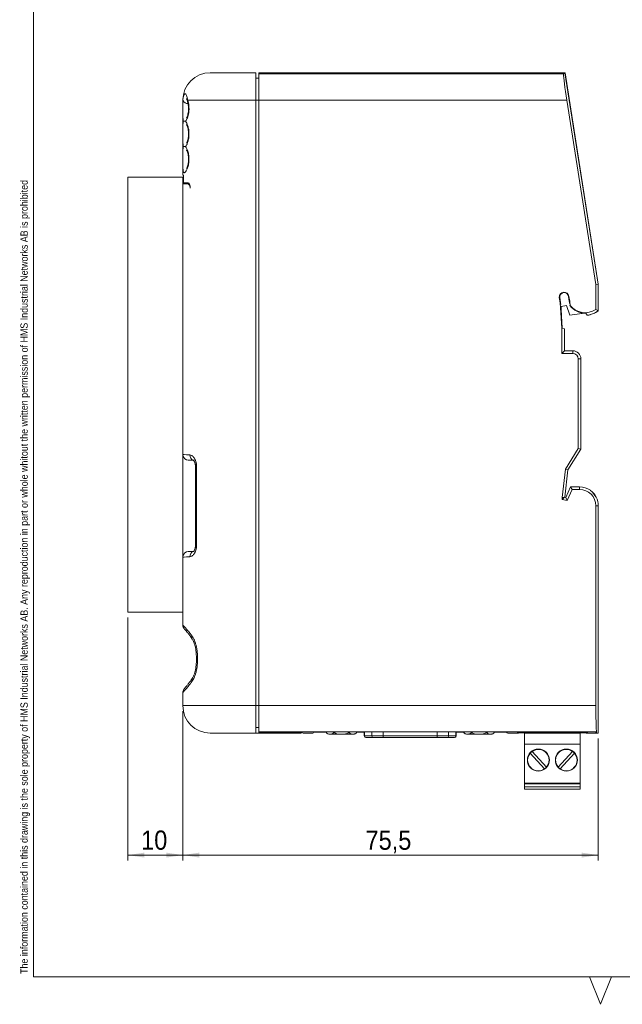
# Model space of a CAD drawing. Header units: millimetres. Extents: x 18 to 412, y 5 to 292.
# Tile 1 of 4: x 18 to 127, y 5 to 184. Entities that reach past the tile are written whole.
import ezdxf

# ---------------------------------------------------------------- set-up
doc = ezdxf.new("R2010")
doc.units = ezdxf.units.MM
doc.linetypes.add('SLD-Solid', pattern=[0])
doc.styles.add('SLDTEXTSTYLE0', font='GOTHIC.TTF', dxfattribs={"width": 0.913})
doc.dimstyles.new('SLDDIMSTYLE0', dxfattribs={"dimtxt": 3.5, "dimasz": 3, "dimexe": 0, "dimexo": 0.0625, "dimgap": 0.875, "dimtad": 1, "dimtoh": 1, "dimdec": 1, "dimrnd": 1e-09, "dimzin": 12, "dimdsep": 46, "dimtxsty": 'SLDTEXTSTYLE0', "dimsah": 1, "dimcen": 0.09, "dimadec": 0, "dimazin": 0, "dimtfac": 1, "dimtdec": 1, "dimtofl": 0, "dimtmove": 0, "dimatfit": 3, "dimfxl": 0, "dimtolj": 1, "dimtzin": 12, "dimarcsym": 0})

# ---------------------------------------------------------------- blocks, each defined once
blk = doc.blocks.new('*D9')
at = {"color": 1, "linetype": 'SLD-Solid', "lineweight": 0}
for p, q in [((47.14, 58.27), (47.14, 31.11)), ((122.6, 53.27), (122.6, 31.11)), ((122.6, 32.11), (47.14, 32.11))]:
    blk.add_line(p, q, dxfattribs=at)
for points in [[(47.14, 32.11), (50.14, 31.66), (50.14, 32.56)], [(122.6, 32.11), (119.6, 32.56), (119.6, 31.66)]]:
    blk.add_solid(points, dxfattribs=at)
at = {"color": 1, "linetype": 'SLD-Solid', "lineweight": 0, "insert": (80.34, 36.58), "char_height": 3.5, "attachment_point": 1, "style": 'SLDTEXTSTYLE0'}
blk.add_mtext('75,5', dxfattribs=at)
blk = doc.blocks.new('*D10')
at = {"color": 1, "linetype": 'SLD-Solid', "lineweight": 0}
for p, q in [((37.17, 75.27), (37.17, 31.11)), ((47.14, 58.27), (47.14, 31.11)), ((47.14, 32.11), (37.17, 32.11))]:
    blk.add_line(p, q, dxfattribs=at)
for points in [[(37.17, 32.11), (40.17, 31.66), (40.17, 32.56)], [(47.14, 32.11), (44.14, 32.56), (44.14, 31.66)]]:
    blk.add_solid(points, dxfattribs=at)
at = {"color": 1, "linetype": 'SLD-Solid', "lineweight": 0, "insert": (39.57, 36.58), "char_height": 3.5, "attachment_point": 1, "style": 'SLDTEXTSTYLE0'}
blk.add_mtext('10', dxfattribs=at)

msp = doc.modelspace()

# ---------------------------------------------------------------- linework, layer by layer
at = {"color": 7, "linetype": 'SLD-Solid', "lineweight": 0}
for p, q in [((20, 287), (20, 10)), ((20, 10), (410, 10)), ((121, 10), (123, 5)), ((123, 5), (125, 10))]:
    msp.add_line(p, q, dxfattribs=at)
at = {"color": 7, "linetype": 'SLD-Solid', "lineweight": 15}
for p, q in [((52.14, 174.27), (60.39, 174.27)), ((60.92, 174.27), (116.55, 174.27)), ((60.92, 174.27), (60.92, 174.04)), ((60.92, 174.04), (116.28, 174.04)), ((60.92, 169.27), (60.92, 174.04)), ((116.28, 174.04), (116.55, 174.27)), ((116.55, 174.27), (122.6, 135.83)), ((116.58, 174.27), (116.55, 174.27)), ((122.62, 135.83), (116.58, 174.27)), ((60.92, 173.27), (60.39, 173.27)), ((47.14, 169.27), (47.14, 155.7)), ((60.39, 169.27), (48.03, 169.27)), ((60.39, 169.27), (60.39, 59.27)), ((60.92, 59.27), (60.92, 169.27)), ((60.92, 169.27), (116.91, 169.27)), ((116.91, 169.27), (122.17, 135.8)), ((47.14, 155.7), (47.29, 155.57)), ((37.17, 76.27), (37.17, 155.27)), ((37.17, 155.27), (47.17, 155.27)), ((47.17, 76.27), (47.17, 155.27)), ((47.17, 154.08), (48.07, 154.08)), ((47.29, 155.57), (47.29, 154.27)), ((48.06, 154.27), (47.29, 154.27)), ((48.07, 154.08), (48.3, 154.08)), ((122.17, 135.8), (122.6, 135.83)), ((122.17, 131.24), (122.17, 135.8)), ((122.6, 135.83), (122.6, 131.02)), ((122.62, 131.01), (122.62, 135.83)), ((115.7, 132.47), (115.53, 133.45)), ((115.6, 133.46), (115.77, 132.48)), ((115.7, 132.47), (115.77, 132.48)), ((115.99, 127.86), (115.7, 132.47)), ((115.79, 132.14), (115.77, 132.48)), ((117.35, 132.73), (117.2, 133.61)), ((117.27, 133.62), (117.42, 132.74)), ((117.44, 132.63), (117.37, 132.62)), ((117.37, 132.62), (117.4, 132.31)), ((117.44, 132.63), (117.51, 131.97)), ((115.85, 131.81), (116.83, 131.98)), ((115.85, 131.23), (115.85, 131.81)), ((116.06, 127.87), (115.85, 131.24)), ((116.83, 131.98), (117.46, 130.21)), ((117.51, 131.97), (117.45, 131.94)), ((117.46, 130.21), (120.08, 130.59)), ((121.17, 130.3), (121.17, 130.34)), ((116.07, 127.87), (115.99, 127.86)), ((115.99, 123.27), (115.99, 127.86)), ((116.06, 127.87), (116.07, 127.87)), ((116.46, 127.71), (116.07, 127.87)), ((116.46, 127.71), (116.46, 123.74)), ((115.99, 123.27), (116.46, 123.74)), ((117.98, 123.74), (116.46, 123.74)), ((117.98, 123.27), (117.98, 123.74)), ((117.98, 123.27), (115.99, 123.27)), ((118.98, 106), (118.98, 122.27)), ((119.46, 122.27), (118.98, 122.27)), ((119.46, 105.86), (119.46, 122.27)), ((116.64, 102.26), (118.98, 106)), ((117.09, 102.1), (119.46, 105.86)), ((118.98, 106), (119.46, 105.86)), ((49.43, 102.8), (49.43, 88.34)), ((49.46, 102.8), (49.46, 88.35)), ((49.65, 102.8), (49.65, 88.35)), ((116.05, 97.08), (116.64, 102.26)), ((116.53, 97.13), (117.09, 102.1)), ((116.64, 102.26), (117.09, 102.1)), ((117.58, 99.03), (116.7, 97.1)), ((117.88, 98.56), (116.98, 96.57)), ((117.58, 99.03), (117.88, 98.56)), ((117.58, 99.03), (119.19, 99.03)), ((119.19, 98.56), (117.88, 98.56)), ((116.05, 96.74), (116.05, 97.08)), ((116.05, 97.08), (116.44, 97.06)), ((116.05, 96.74), (116.44, 97.06)), ((116.98, 96.57), (116.05, 96.74)), ((116.53, 97.13), (116.44, 97.06)), ((116.7, 97.1), (116.53, 97.13)), ((116.98, 96.57), (116.7, 97.1)), ((121.17, 98.38), (121.17, 98.39)), ((121.17, 98.38), (121.17, 98.34)), ((122.17, 59.27), (122.17, 95.57)), ((122.6, 95.57), (122.6, 54.27)), ((122.62, 54.27), (122.62, 95.57)), ((37.17, 76.27), (47.17, 76.27)), ((47.14, 76.27), (47.14, 73.9)), ((48.73, 71.54), (48.84, 71.37)), ((48.84, 64.2), (48.79, 64.13)), ((47.14, 61.68), (47.14, 59.27)), ((60.92, 59.27), (122.17, 59.27)), ((60.92, 54.5), (60.92, 59.27)), ((60.39, 54.27), (52.14, 54.27)), ((60.92, 55.27), (60.39, 55.27)), ((68.61, 54.27), (60.39, 54.27)), ((122.17, 54.5), (60.92, 54.5)), ((60.92, 54.5), (60.92, 54.41)), ((68.78, 54.41), (60.92, 54.41)), ((68.61, 54.41), (68.61, 54.27)), ((70.76, 54.27), (68.98, 54.27)), ((105.96, 54.48), (70.96, 54.48)), ((70.96, 54.47), (70.96, 54.48)), ((70.96, 54.47), (73.2, 54.47)), ((73.69, 54.07), (75.96, 54.07)), ((75.96, 54.07), (78.23, 54.07)), ((78.72, 54.47), (80.09, 54.47)), ((80.09, 54.48), (80.09, 53.77)), ((80.16, 53.77), (81.48, 53.77)), ((81.48, 53.77), (83.55, 53.77)), ((83.55, 53.77), (93.36, 53.77)), ((83.55, 53.77), (83.55, 53.47)), ((93.36, 53.77), (95.43, 53.77)), ((93.36, 53.77), (93.36, 53.47)), ((95.43, 53.77), (96.75, 53.77)), ((96.82, 53.77), (96.82, 54.48)), ((96.82, 54.47), (98.19, 54.47)), ((98.68, 54.07), (100.95, 54.07)), ((100.95, 54.07), (103.22, 54.07)), ((103.71, 54.47), (105.96, 54.47)), ((105.96, 54.48), (105.96, 54.47)), ((105.96, 54.48), (105.96, 54.47)), ((107.79, 54.27), (106.16, 54.27)), ((107.79, 54.27), (107.99, 54.27)), ((112.21, 54.33), (107.93, 54.33)), ((109.19, 54.27), (109.19, 54.33)), ((119.35, 54.27), (109.19, 54.27)), ((109.19, 54.27), (109.19, 52.27)), ((110.51, 54.27), (110.51, 54.33)), ((116.29, 54.39), (112.25, 54.39)), ((112.77, 54.27), (112.77, 54.39)), ((115.77, 54.27), (115.77, 54.39)), ((120.63, 54.33), (116.33, 54.33)), ((118.02, 54.27), (118.02, 54.33)), ((119.35, 54.33), (119.35, 54.27)), ((119.35, 54.27), (119.35, 52.27)), ((120.57, 54.27), (120.77, 54.27)), ((120.77, 54.27), (122.17, 54.27)), ((122.17, 54.5), (122.17, 54.27)), ((122.17, 54.27), (122.35, 54.27)), ((122.6, 54.27), (122.35, 54.27)), ((122.6, 54.27), (122.62, 54.27)), ((80.45, 53.47), (80.39, 53.47)), ((81.77, 53.47), (80.45, 53.47)), ((83.55, 53.47), (81.77, 53.47)), ((93.36, 53.47), (83.55, 53.47)), ((95.15, 53.47), (93.36, 53.47)), ((96.46, 53.47), (95.15, 53.47)), ((96.52, 53.47), (96.46, 53.47)), ((109.19, 52.27), (109.19, 45.16)), ((119.35, 52.27), (109.19, 52.27)), ((119.35, 45.16), (119.35, 52.27)), ((112.86, 47.79), (110.26, 50.65)), ((110.59, 50.95), (113.2, 48.09)), ((115.34, 48.09), (117.94, 50.95)), ((118.28, 50.65), (115.67, 47.79)), ((119.35, 45.16), (109.19, 45.16)), ((109.19, 45.16), (109.19, 45.06)), ((119.35, 45.06), (109.19, 45.06)), ((109.19, 45.06), (109.19, 44.51)), ((119.35, 45.16), (119.35, 45.06)), ((119.35, 45.06), (119.35, 44.51)), ((119.35, 44.51), (109.19, 44.51)), ((109.19, 44.51), (109.19, 44.11)), ((119.35, 44.11), (109.19, 44.11)), ((119.35, 44.51), (119.35, 44.11))]:
    msp.add_line(p, q, dxfattribs=at)
at = {"color": 8, "linetype": 'SLD-Solid', "lineweight": 15}
for p, q in [((47.16, 169.27), (47.14, 169.27)), ((60.92, 169.27), (60.39, 169.27)), ((49.65, 102.8), (49.46, 102.8)), ((49.65, 88.35), (49.46, 88.35)), ((47.14, 59.27), (60.39, 59.27)), ((60.92, 59.27), (60.39, 59.27)), ((80.09, 53.77), (80.16, 53.77)), ((80.16, 53.77), (80.16, 54.48)), ((81.48, 53.77), (81.48, 54.48)), ((83.55, 53.77), (83.55, 54.48)), ((93.36, 53.77), (93.36, 54.48)), ((95.43, 53.77), (95.43, 54.48)), ((96.75, 53.77), (96.75, 54.48)), ((96.75, 53.77), (96.82, 53.77))]:
    msp.add_line(p, q, dxfattribs=at)
at = {"color": 7, "linetype": 'SLD-Solid', "lineweight": 15, "flags": 128}
for points in [[(115.53, 133.45), (115.58, 133.46), (115.6, 133.46)], [(117.27, 133.62), (117.21, 133.61), (117.2, 133.61)], [(117.42, 132.74), (117.36, 132.73), (117.35, 132.73)], [(47.17, 104.87), (47.38, 104.87), (47.8, 104.85), (48.41, 104.83)], [(49.03, 103.84), (48.71, 103.85), (48.33, 103.87), (48.13, 103.87), (48.11, 103.88)], [(119.19, 99.03), (119.19, 98.79), (119.19, 98.56)], [(122.6, 95.57), (122.37, 95.57), (122.17, 95.57)], [(48.41, 86.31), (47.8, 86.29), (47.38, 86.27), (47.17, 86.27)], [(48.11, 87.27), (48.13, 87.27), (48.33, 87.27), (48.71, 87.29), (49.28, 87.31)], [(78.7, 54.4), (78.71, 54.42), (78.72, 54.48)], [(103.69, 54.4), (103.7, 54.42), (103.71, 54.48)], [(105.96, 54.47), (105.96, 54.43), (105.97, 54.4)]]:
    msp.add_lwpolyline(points, dxfattribs=at)
at = {"color": 7, "linetype": 'SLD-Solid', "lineweight": 15}
for centre in [(111.73, 49.37), (116.81, 49.37)]:
    msp.add_circle(centre, 2, dxfattribs=at)
for centre, radius, start, end in [((52.14, 169.27), 5, 90, 180), ((48.03, 169.57), 0.927, 198.8914, 277.5294), ((116.4, 133.52), 0.874, 6.2502, 184.5792), ((116.4, 133.52), 0.804, 6.0908, 184.3486), ((116.57, 132.54), 0.804, 6.2502, 13.9092), ((116.57, 132.54), 0.874, 6.2502, 13.7498), ((120.24, 134.16), 3.57, 218.3917, 271.3056), ((120.24, 134.16), 3.5, 218.7196, 303.4118), ((120.24, 134.16), 3.93, 283.6555, 306.8407), ((120.24, 134.16), 3.95, 283.5849, 306.9864), ((120.24, 134.16), 3.97, 274.7069, 283.5026), ((117.98, 122.27), 1.47, 360, 90), ((117.98, 122.27), 1, 360, 90), ((48.14, 104.87), 1, 194.0994, 268), ((119.17, 95.56), 3.47, 54.8219, 89.7266), ((119.17, 95.56), 3, 0.2876, 89.7059), ((119.17, 95.57), 3.45, 0, 54.5441), ((119.17, 95.56), 3.43, 0.269, 54.3059), ((48.14, 86.27), 1, 92, 165.9168), ((52.14, 59.27), 5, 180, 270), ((68.98, 54.47), 0.2, 196.9682, 270), ((70.76, 54.47), 0.2, 270, 348.3929), ((70.76, 54.47), 0.2, 348.3929, 0), ((73.69, 54.57), 0.5, 216.5348, 270), ((78.23, 54.57), 0.5, 270, 321.6872), ((80.39, 53.77), 0.3, 180, 270), ((80.46, 53.77), 0.295, 179.0239, 268.9895), ((81.77, 53.77), 0.295, 179.025, 268.9891), ((95.14, 53.77), 0.295, 271.0102, 0.9761), ((96.45, 53.77), 0.295, 271.0102, 0.9761), ((96.52, 53.77), 0.3, 270, 0), ((98.68, 54.57), 0.5, 216.5348, 270), ((103.22, 54.57), 0.5, 270, 321.6872), ((106.16, 54.47), 0.2, 180, 191.6071), ((106.16, 54.47), 0.2, 191.6071, 270), ((107.79, 54.47), 0.2, 270, 314.1834), ((107.99, 54.47), 0.2, 270, 314.1834), ((112.07, 54.47), 0.2, 314.1834, 336.2546), ((116.47, 54.47), 0.2, 203.7454, 225.8166), ((120.57, 54.47), 0.2, 225.8166, 270), ((120.77, 54.47), 0.2, 225.8166, 270), ((111.73, 49.37), 1.95, 138.9219, 305.6703), ((111.73, 49.37), 1.95, 125.6703, 138.9219), ((111.73, 49.37), 1.95, 318.9219, 125.6703), ((116.81, 49.37), 1.95, 54.3297, 221.0781), ((116.81, 49.37), 1.95, 234.3297, 41.0781), ((116.81, 49.37), 1.95, 41.0781, 54.3297), ((111.73, 49.37), 1.95, 305.6703, 318.9219), ((116.81, 49.37), 1.95, 221.0781, 234.3297)]:
    msp.add_arc(centre, radius, start, end, dxfattribs=at)
at = {"color": 8, "linetype": 'SLD-Solid', "lineweight": 15}
for centre, radius, start, end in [((48.4, 169.1), 0.411, 154.7162, 196.0489), ((49.38, 104.79), 0.972, 177.4571, 251.994), ((49.38, 86.35), 0.972, 108.0067, 182.5427), ((49.35, 71.7), 0.608, 157.4651, 212.4855), ((49.36, 63.87), 0.608, 147.7785, 202.5228)]:
    msp.add_arc(centre, radius, start, end, dxfattribs=at)
at = {"color": 7, "linetype": 'SLD-Solid', "lineweight": 15}
for centre, major_axis, ratio, start_param, end_param in [((117.08, 169.27), (-0.79, 5), 0.034496, 0.298405, 1.565366), ((122.35, 59.27), (0, 5), 0.034921, 1.570796, 3.141593)]:
    msp.add_ellipse(centre, major_axis=major_axis, ratio=ratio, start_param=start_param, end_param=end_param, dxfattribs=at)
for points, knots in [([(60.39, 169.27), (60.39, 169.6), (60.39, 169.93), (60.39, 170.57), (60.39, 170.88), (60.39, 171.79), (60.39, 172.35), (60.39, 173.04), (60.39, 173.25), (60.39, 173.61), (60.39, 173.77), (60.39, 173.95), (60.39, 174.01), (60.39, 174.1), (60.39, 174.14), (60.39, 174.24), (60.39, 174.27), (60.39, 174.27)], [0, 0, 0, 0, 0.125, 0.125, 0.25, 0.25, 0.5, 0.5, 0.625, 0.625, 0.75, 0.75, 0.8125, 0.8125, 0.875, 0.875, 1, 1, 1, 1]), ([(47.16, 169.27), (47.16, 169.45), (47.18, 169.6), (47.23, 169.89), (47.27, 170.02), (47.34, 170.22), (47.39, 170.3), (47.48, 170.41), (47.52, 170.44), (47.61, 170.44), (47.65, 170.41), (47.73, 170.3), (47.76, 170.22), (47.83, 170.01), (47.87, 169.88), (47.95, 169.6), (47.99, 169.44), (48.03, 169.27)], [0, 0, 0, 0, 0.125, 0.125, 0.25, 0.25, 0.375, 0.375, 0.5, 0.5, 0.625, 0.625, 0.75, 0.75, 0.875, 0.875, 1, 1, 1, 1]), ([(47.27, 165.45), (47.24, 165.52), (47.22, 165.6), (47.19, 165.8), (47.18, 165.92), (47.16, 166.2), (47.15, 166.35), (47.15, 166.68), (47.14, 166.86), (47.14, 167.24), (47.14, 167.43), (47.14, 167.83), (47.14, 168.02), (47.14, 168.41), (47.14, 168.6), (47.15, 168.95), (47.15, 169.12), (47.16, 169.27)], [0, 0, 0, 0, 0.125, 0.125, 0.25, 0.25, 0.375, 0.375, 0.5, 0.5, 0.625, 0.625, 0.75, 0.75, 0.875, 0.875, 1, 1, 1, 1]), ([(48.03, 169.27), (48.08, 169.12), (48.12, 168.96), (48.2, 168.6), (48.22, 168.42), (48.26, 168.03), (48.27, 167.82), (48.26, 167.42), (48.24, 167.22), (48.19, 166.85), (48.15, 166.66), (48.06, 166.33), (48.02, 166.18), (47.91, 165.91), (47.86, 165.8), (47.75, 165.6), (47.7, 165.52), (47.64, 165.45)], [0, 0, 0, 0, 0.125, 0.125, 0.25, 0.25, 0.375, 0.375, 0.5, 0.5, 0.625, 0.625, 0.75, 0.75, 0.875, 0.875, 1, 1, 1, 1]), ([(47.82, 169.56), (47.82, 169.56), (47.82, 169.55), (47.86, 169.45), (47.93, 169.25), (47.98, 169.06), (48.01, 168.98)], [0, 0, 0, 0, 0.14327, 0.391249, 0.723687, 1, 1, 1, 1]), ([(48.01, 168.98), (48.01, 168.98), (48.04, 168.88), (48.11, 168.6), (48.17, 168.16), (48.19, 167.66), (48.15, 167.19), (48.08, 166.76), (47.97, 166.39), (47.88, 166.16), (47.81, 166.06), (47.82, 166.07), (47.82, 166.07)], [0, 0, 0, 0, 0.00046, 0.124874, 0.25011, 0.372278, 0.491829, 0.614115, 0.741888, 0.872963, 0.96926, 1, 1, 1, 1]), ([(47.27, 160.85), (47.23, 160.94), (47.21, 161.05), (47.18, 161.27), (47.17, 161.35), (47.16, 161.53), (47.16, 161.62), (47.15, 161.83), (47.15, 161.93), (47.14, 162.16), (47.14, 162.28), (47.14, 162.52), (47.14, 162.64), (47.14, 162.89), (47.14, 163.02), (47.14, 163.28), (47.14, 163.41), (47.14, 163.66), (47.14, 163.79), (47.14, 164.03), (47.14, 164.15), (47.15, 164.37), (47.15, 164.48), (47.16, 164.79), (47.17, 164.96), (47.21, 165.26), (47.23, 165.37), (47.27, 165.45)], [0, 0, 0, 0, 0.125, 0.125, 0.1875, 0.1875, 0.25, 0.25, 0.3125, 0.3125, 0.375, 0.375, 0.4375, 0.4375, 0.5, 0.5, 0.5625, 0.5625, 0.625, 0.625, 0.6875, 0.6875, 0.75, 0.75, 0.875, 0.875, 1, 1, 1, 1]), ([(47.27, 165.45), (47.31, 165.45), (47.37, 165.45), (47.5, 165.45), (47.56, 165.45), (47.64, 165.45)], [0, 0, 0, 0, 0.5, 0.5, 1, 1, 1, 1]), ([(47.64, 165.45), (47.71, 165.37), (47.78, 165.26), (47.89, 165.04), (47.92, 164.96), (47.99, 164.79), (48.02, 164.7), (48.11, 164.4), (48.17, 164.17), (48.24, 163.69), (48.26, 163.42), (48.26, 162.9), (48.24, 162.63), (48.17, 162.15), (48.12, 161.92), (47.99, 161.51), (47.92, 161.34), (47.78, 161.05), (47.71, 160.94), (47.64, 160.85)], [0, 0, 0, 0, 0.125, 0.125, 0.1875, 0.1875, 0.25, 0.25, 0.375, 0.375, 0.5, 0.5, 0.625, 0.625, 0.75, 0.75, 0.875, 0.875, 1, 1, 1, 1]), ([(47.82, 164.84), (47.82, 164.84), (47.81, 164.85), (47.86, 164.76), (47.94, 164.58), (48.04, 164.27), (48.13, 163.87), (48.18, 163.4), (48.18, 162.91), (48.13, 162.44), (48.05, 162.03), (47.94, 161.71), (47.86, 161.53), (47.8, 161.45), (47.82, 161.47), (47.82, 161.47)], [0, 0, 0, 0, 0.023375, 0.089051, 0.168771, 0.262457, 0.359001, 0.453723, 0.546391, 0.63925, 0.734035, 0.832702, 0.919089, 0.990506, 1, 1, 1, 1]), ([(47.64, 160.85), (47.72, 160.76), (47.8, 160.63), (47.96, 160.28), (48.04, 160.07), (48.13, 159.7), (48.16, 159.57), (48.21, 159.3), (48.23, 159.16), (48.26, 158.87), (48.26, 158.72), (48.26, 158.42), (48.26, 158.27), (48.23, 157.97), (48.21, 157.83), (48.17, 157.56), (48.14, 157.43), (48.04, 157.06), (47.97, 156.84), (47.81, 156.49), (47.73, 156.35), (47.57, 156.16), (47.5, 156.11), (47.37, 156.1), (47.32, 156.14), (47.24, 156.3), (47.21, 156.43), (47.17, 156.77), (47.16, 156.99), (47.14, 157.48), (47.14, 157.76), (47.14, 158.19), (47.14, 158.34), (47.14, 158.64), (47.14, 158.79), (47.14, 159.09), (47.14, 159.23), (47.14, 159.51), (47.15, 159.65), (47.15, 159.9), (47.15, 160.02), (47.17, 160.24), (47.17, 160.34), (47.2, 160.62), (47.23, 160.76), (47.27, 160.85)], [0, 0, 0, 0, 0.0625, 0.0625, 0.125, 0.125, 0.15625, 0.15625, 0.1875, 0.1875, 0.21875, 0.21875, 0.25, 0.25, 0.28125, 0.28125, 0.3125, 0.3125, 0.375, 0.375, 0.4375, 0.4375, 0.5, 0.5, 0.5625, 0.5625, 0.625, 0.625, 0.6875, 0.6875, 0.75, 0.75, 0.78125, 0.78125, 0.8125, 0.8125, 0.84375, 0.84375, 0.875, 0.875, 0.90625, 0.90625, 0.9375, 0.9375, 1, 1, 1, 1]), ([(47.27, 160.85), (47.31, 160.85), (47.37, 160.85), (47.5, 160.85), (47.56, 160.85), (47.64, 160.85)], [0, 0, 0, 0, 0.5, 0.5, 1, 1, 1, 1]), ([(47.82, 160.24), (47.82, 160.24), (47.81, 160.25), (47.86, 160.16), (47.94, 159.98), (48.04, 159.67), (48.13, 159.27), (48.18, 158.8), (48.18, 158.31), (48.13, 157.84), (48.05, 157.43), (47.94, 157.11), (47.86, 156.93), (47.8, 156.85), (47.82, 156.87), (47.82, 156.87)], [0, 0, 0, 0, 0.023375, 0.089051, 0.168771, 0.262457, 0.359001, 0.453723, 0.546391, 0.63925, 0.734035, 0.832702, 0.919089, 0.990506, 1, 1, 1, 1]), ([(48.06, 154.27), (48.11, 154.27), (48.16, 154.25), (48.26, 154.15), (48.31, 154.08), (48.39, 153.91), (48.43, 153.8), (48.48, 153.56), (48.5, 153.42), (48.5, 153.29)], [0, 0, 0, 0, 0.25, 0.25, 0.5, 0.5, 0.75, 0.75, 1, 1, 1, 1]), ([(48.5, 153.29), (48.49, 153.4), (48.46, 153.51), (48.41, 153.71), (48.37, 153.79), (48.25, 154), (48.16, 154.08), (48.07, 154.08)], [0, 0, 0, 0, 0.25, 0.25, 0.5, 0.5, 1, 1, 1, 1]), ([(122.17, 131.24), (122.25, 131.2), (122.33, 131.15), (122.41, 131.11), (122.47, 131.08), (122.53, 131.05), (122.6, 131.02)], [0, 0, 0, 0, 0.00676394, 0.00676394, 0.00676394, 0.01225947, 0.01225947, 0.01225947, 0.01225947]), ([(49.65, 102.8), (49.65, 102.94), (49.63, 103.09), (49.59, 103.37), (49.55, 103.51), (49.47, 103.76), (49.42, 103.88), (49.31, 104.09), (49.25, 104.19), (49.13, 104.37), (49.07, 104.45), (48.93, 104.58), (48.87, 104.64), (48.67, 104.78), (48.54, 104.83), (48.41, 104.83)], [0, 0, 0, 0, 0.125, 0.125, 0.25, 0.25, 0.375, 0.375, 0.5, 0.5, 0.625, 0.625, 0.75, 0.75, 1, 1, 1, 1]), ([(49.05, 103.88), (49.05, 103.88), (49.06, 103.88), (49.15, 103.78), (49.27, 103.57), (49.38, 103.27), (49.43, 102.99), (49.42, 102.84), (49.42, 102.8)], [0, 0, 0, 0, 0.1314038, 0.3245854, 0.5431966, 0.763211, 0.9334304, 1, 1, 1, 1]), ([(49.08, 103.88), (49.09, 103.88), (49.1, 103.87), (49.21, 103.73), (49.33, 103.51), (49.42, 103.21), (49.46, 102.96), (49.46, 102.83), (49.46, 102.8)], [0, 0, 0, 0, 0.1730931, 0.372189, 0.5950556, 0.7883388, 0.9531004, 1, 1, 1, 1]), ([(48.41, 86.31), (48.54, 86.31), (48.67, 86.36), (48.93, 86.55), (49.07, 86.68), (49.31, 87.03), (49.43, 87.25), (49.55, 87.63), (49.59, 87.77), (49.63, 88.05), (49.65, 88.2), (49.65, 88.35)], [0, 0, 0, 0, 0.25, 0.25, 0.5, 0.5, 0.75, 0.75, 0.875, 0.875, 1, 1, 1, 1]), ([(49.42, 88.34), (49.42, 88.34), (49.43, 88.23), (49.4, 88), (49.33, 87.7), (49.21, 87.44), (49.08, 87.28), (49.06, 87.26), (49.04, 87.25)], [0, 0, 0, 0, 0.011556, 0.173409, 0.352101, 0.565607, 0.805147, 1, 1, 1, 1]), ([(49.46, 88.35), (49.45, 88.26), (49.45, 88.07), (49.38, 87.78), (49.27, 87.51), (49.16, 87.33), (49.07, 87.25), (49.08, 87.26), (49.09, 87.26)], [0, 0, 0, 0, 0.1298526, 0.2988314, 0.5021427, 0.730592, 0.9321134, 1, 1, 1, 1]), ([(47.14, 73.9), (47.15, 73.84), (47.15, 73.71), (47.21, 73.54), (47.27, 73.41), (47.32, 73.34), (47.35, 73.29), (47.37, 73.27), (47.37, 73.27), (47.38, 73.26), (47.39, 73.25), (47.4, 73.24), (47.41, 73.23), (47.44, 73.19), (47.46, 73.17)], [0, 0, 0, 0, 0.103782, 0.199035, 0.273988, 0.326969, 0.349451, 0.360889, 0.369988, 0.382872, 0.408199, 0.483413, 0.754453, 1, 1, 1, 1]), ([(47.4, 73.24), (47.4, 73.24), (47.4, 73.24), (47.43, 73.21), (47.52, 73.1), (47.72, 72.87), (48, 72.53), (48.35, 72.07), (48.64, 71.69), (48.81, 71.42), (48.84, 71.37)], [0, 0, 0, 0, 0.018835, 0.109129, 0.266263, 0.437056, 0.609781, 0.788582, 0.963443, 1, 1, 1, 1]), ([(48.79, 71.94), (48.95, 71.71), (49.1, 71.45), (49.31, 70.98), (49.37, 70.82), (49.48, 70.48), (49.53, 70.3), (49.62, 69.93), (49.66, 69.74), (49.72, 69.36), (49.74, 69.16), (49.8, 68.58), (49.81, 68.18), (49.81, 67.39), (49.8, 66.99), (49.72, 66.21), (49.66, 65.82), (49.53, 65.27), (49.48, 65.09), (49.37, 64.75), (49.31, 64.58), (49.1, 64.12), (48.95, 63.86), (48.79, 63.63)], [0, 0, 0, 0, 0.125, 0.125, 0.1875, 0.1875, 0.25, 0.25, 0.3125, 0.3125, 0.375, 0.375, 0.5, 0.5, 0.625, 0.625, 0.75, 0.75, 0.8125, 0.8125, 0.875, 0.875, 1, 1, 1, 1]), ([(48.84, 71.38), (48.89, 71.3), (49, 71.13), (49.18, 70.72), (49.36, 70.2), (49.49, 69.57), (49.58, 68.86), (49.62, 68.03), (49.61, 67.18), (49.55, 66.38), (49.43, 65.68), (49.27, 65.08), (49.07, 64.59), (48.92, 64.3), (48.85, 64.2), (48.84, 64.19)], [0, 0, 0, 0, 0.053203, 0.126381, 0.201519, 0.2821, 0.367922, 0.464857, 0.578672, 0.673397, 0.755304, 0.841345, 0.914213, 0.991399, 1, 1, 1, 1]), ([(48.84, 64.19), (48.73, 64.03), (48.48, 63.66), (48.13, 63.21), (47.81, 62.81), (47.57, 62.53), (47.45, 62.39), (47.4, 62.33), (47.4, 62.33), (47.4, 62.33)], [0, 0, 0, 0, 0.141605, 0.319063, 0.500417, 0.678791, 0.858861, 0.944997, 1, 1, 1, 1]), ([(47.47, 62.41), (47.44, 62.38), (47.4, 62.34), (47.39, 62.32), (47.38, 62.31), (47.37, 62.3), (47.36, 62.29), (47.35, 62.27), (47.27, 62.16), (47.19, 61.97), (47.13, 61.78), (47.15, 61.69), (47.15, 61.68)], [0, 0, 0, 0, 0.362734, 0.513361, 0.597079, 0.636858, 0.655117, 0.66906, 0.693627, 0.864151, 0.985543, 1, 1, 1, 1]), ([(60.39, 54.27), (60.39, 54.27), (60.39, 54.3), (60.39, 54.43), (60.39, 54.53), (60.39, 54.78), (60.39, 54.93), (60.39, 55.3), (60.39, 55.51), (60.39, 55.97), (60.39, 56.22), (60.39, 56.77), (60.39, 57.06), (60.39, 57.66), (60.39, 57.97), (60.39, 58.62), (60.39, 58.94), (60.39, 59.27)], [0, 0, 0, 0, 0.125, 0.125, 0.25, 0.25, 0.375, 0.375, 0.5, 0.5, 0.625, 0.625, 0.75, 0.75, 0.875, 0.875, 1, 1, 1, 1]), ([(73.2, 54.48), (73.2, 54.45), (73.22, 54.39), (73.28, 54.28), (73.45, 54.12), (73.7, 54.09), (73.98, 54.08), (74.2, 54.11), (74.36, 54.17), (74.48, 54.27), (74.53, 54.36), (74.56, 54.44), (74.57, 54.48), (74.57, 54.48)], [0, 0, 0, 0, 0.0284725, 0.0765974, 0.1585847, 0.3946459, 0.581491, 0.7101734, 0.8537707, 0.9073922, 0.9613577, 0.9955941, 1, 1, 1, 1]), ([(74.59, 54.48), (74.6, 54.47), (74.61, 54.43), (74.68, 54.34), (74.86, 54.22), (75.3, 54.09), (75.85, 54.09), (76.47, 54.09), (76.89, 54.15), (77.16, 54.27), (77.28, 54.38), (77.31, 54.45), (77.33, 54.48)], [0, 0, 0, 0, 0.009172, 0.048244, 0.108451, 0.222199, 0.49965, 0.669841, 0.838518, 0.92325, 0.964974, 1, 1, 1, 1]), ([(77.36, 54.48), (77.36, 54.45), (77.38, 54.39), (77.44, 54.28), (77.6, 54.12), (77.86, 54.09), (78.13, 54.08), (78.36, 54.11), (78.52, 54.17), (78.63, 54.27), (78.69, 54.36), (78.72, 54.44), (78.72, 54.48), (78.72, 54.48)], [0, 0, 0, 0, 0.028473, 0.076598, 0.158585, 0.394646, 0.581491, 0.710173, 0.853771, 0.907392, 0.961357, 0.995594, 1, 1, 1, 1]), ([(98.19, 54.48), (98.19, 54.45), (98.21, 54.39), (98.27, 54.28), (98.44, 54.12), (98.69, 54.09), (98.97, 54.08), (99.19, 54.11), (99.35, 54.17), (99.47, 54.27), (99.52, 54.36), (99.55, 54.44), (99.56, 54.48), (99.56, 54.48)], [0, 0, 0, 0, 0.028472, 0.076598, 0.158585, 0.394646, 0.581491, 0.710173, 0.853771, 0.907392, 0.961358, 0.995594, 1, 1, 1, 1]), ([(99.58, 54.48), (99.59, 54.47), (99.6, 54.43), (99.67, 54.34), (99.85, 54.22), (100.29, 54.09), (100.84, 54.09), (101.46, 54.09), (101.88, 54.15), (102.15, 54.27), (102.27, 54.38), (102.3, 54.45), (102.32, 54.48)], [0, 0, 0, 0, 0.009172, 0.048244, 0.108451, 0.222199, 0.49965, 0.669842, 0.838518, 0.923249, 0.964973, 1, 1, 1, 1]), ([(102.35, 54.48), (102.35, 54.45), (102.37, 54.39), (102.43, 54.28), (102.59, 54.12), (102.85, 54.09), (103.12, 54.08), (103.35, 54.11), (103.51, 54.17), (103.62, 54.27), (103.68, 54.36), (103.71, 54.44), (103.71, 54.48), (103.71, 54.48)], [0, 0, 0, 0, 0.028473, 0.076598, 0.158585, 0.394646, 0.581491, 0.710173, 0.853771, 0.907392, 0.961358, 0.995594, 1, 1, 1, 1])]:
    msp.add_open_spline(points, degree=3, knots=knots, dxfattribs=at)
msp.add_open_spline([(120.32, 130.59), (120.41, 130.46), (120.49, 130.33), (120.57, 130.2)], degree=3, dxfattribs=at)
at = {"color": 8, "linetype": 'SLD-Solid', "lineweight": 15}
for points, knots in [([(47.15, 73.9), (47.16, 73.89), (47.19, 73.86), (47.45, 73.58), (47.87, 73.11), (48.34, 72.55), (48.67, 72.1), (48.79, 71.94)], [0, 0, 0, 0, 0.202379, 0.426873, 0.644405, 0.867912, 1, 1, 1, 1]), ([(48.79, 63.63), (48.6, 63.38), (48.22, 62.87), (47.73, 62.31), (47.36, 61.9), (47.16, 61.68), (47.16, 61.68), (47.16, 61.68)], [0, 0, 0, 0, 0.203802, 0.41264, 0.632162, 0.857989, 1, 1, 1, 1])]:
    msp.add_open_spline(points, degree=3, knots=knots, dxfattribs=at)

# ---------------------------------------------------------------- texts
at = {"color": 7, "linetype": 'Continuous', "lineweight": 0, "insert": (17.65, 10.52), "char_height": 1.32292, "attachment_point": 1, "rotation": 90, "style": 'SLDTEXTSTYLE0'}
msp.add_mtext('The information contained in this drawing is the sole property of HMS Industrial Networks AB. Any reproduction in part or whole whitout the written permission of HMS Industrial Networks AB is prohibited', dxfattribs=at)

# ---------------------------------------------------------------- dimensions: what is measured, and where the dimension line sits
at = {"color": 1, "linetype": 'SLD-Solid', "lineweight": 0}
for base, p1, p2, picture, middle in [((37.17, 32.11), (47.14, 59.27), (37.17, 76.27), '*D10', (42.16, 32.11)), ((47.14, 32.11), (122.6, 54.27), (47.14, 59.27), '*D9', (84.87, 32.11))]:
    dim = msp.add_linear_dim(base=base, p1=p1, p2=p2, dimstyle='SLDDIMSTYLE0', dxfattribs=at)
    dim.commit()
    dim.dimension.update_dxf_attribs({"geometry": picture, "text_midpoint": middle, "dimtype": 160})

doc.saveas('drawing.dxf')
